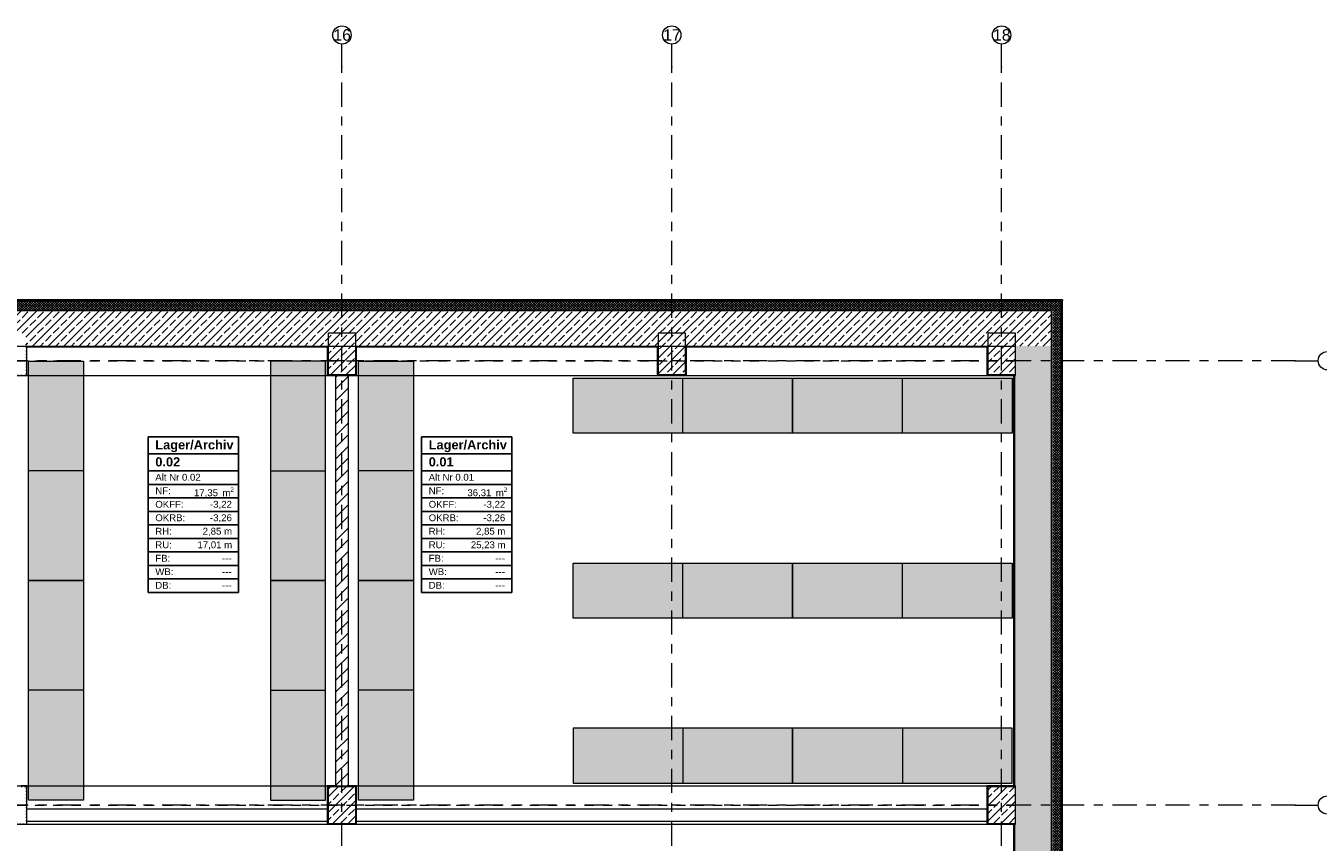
# Model space of a CAD drawing. Header units: metres. Extents: x -3.6 to 84.5, y -11 to 16.8.
# Tile 32 of 34: x 51.1 to 65.2, y 7.9 to 16.8. Entities that reach past the tile are written whole.
import ezdxf

# ---------------------------------------------------------------- set-up
doc = ezdxf.new("R2010")
doc.units = ezdxf.units.M
doc.header["$MEASUREMENT"] = 0
for name, pattern in [('Achse', [0.2, 0.1, -0.05, 0, -0.05]), ('Strichlinie doppelt', [0.546806, 0.264583, -0.105833, 0.070556, -0.105833]), ('Wipeout_Contour', [1, 0, -1])]:
    doc.linetypes.add(name, pattern=pattern)
for name, color, linetype in [('401 - Zone.Raum_ Raumbegrenzung_ Whg.', 7, 'Continuous'), ('451 - Universal.Achsen Raster', 7, 'Continuous'), ('604 - Struktur.Wand Aussen', 7, 'Continuous'), ('605 - Struktur.Wand Innen', 7, 'Continuous'), ('607 - Struktur.Stütze', 7, 'Continuous'), ('608 - Struktur.Träger', 7, 'Continuous'), ('701 - Einrichtung.Möbel', 7, 'Continuous')]:
    doc.layers.add(name, color=color, linetype=linetype)
doc.styles.add('ERSTELLTER_STIL_1', font='txt')
doc.styles.add('ERSTELLTER_STIL_2', font='txt')
pattern_1 = [(0, (0, 0), (0, 0.08660254), [0, -0.05]), (0, (0.025, 0.0433), (0, 0.08660254), [0, -0.05])]
pattern_2 = [(225, (0, 0), (-0.0141421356, 0.0141421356), []), (315, (0, 0), (0.0141421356, 0.0141421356), [])]
pattern_3 = [(45, (0, 0), (-0.01767767, 0.01767767), [0, -0.025])]
pattern_4 = [(45, (0, 0), (-0.08485281, 0.08485281), []), (45, (-0.04243, 0.04243), (-0.08485281, 0.08485281), [0.09, -0.03])]

msp = doc.modelspace()

# ---------------------------------------------------------------- hatches: boundary and pattern name
at = {"layer": '604 - Struktur.Wand Aussen', "linetype": 'Continuous', "lineweight": 0, "true_color": 0x000000}
h = msp.add_hatch(dxfattribs=at)
h.set_pattern_fill('Verputz_0001', color=18, style=0, pattern_type=2)
h.set_pattern_definition(pattern_1)
h.paths.add_polyline_path([(62.385, 13.815), (50.93, 13.815), (50.93, 13.805), (62.385, 13.805), (62.385, 13.805)])
h = msp.add_hatch(dxfattribs=at)
h.set_pattern_fill('Dämmung__hart_2_0001', color=18, style=0, pattern_type=2)
h.set_pattern_definition(pattern_2)
h.paths.add_polyline_path([(62.285, 13.805), (50.93, 13.805), (50.93, 13.705), (62.281, 13.705), (62.285, 13.709)])
h = msp.add_hatch(dxfattribs=at)
h.set_pattern_fill('Beton__Stahlbeton_0001', color=18, style=0, pattern_type=2)
h.set_pattern_definition(pattern_4)
h.paths.add_polyline_path([(50.93, 13.695), (50.93, 13.45), (51.08, 13.45), (51.08, 13.31), (54.38, 13.31), (54.38, 13.45), (54.68, 13.45), (54.68, 13.31), (57.98, 13.31), (57.98, 13.45), (58.28, 13.45), (58.28, 13.31), (61.58, 13.31), (61.58, 13.45), (61.87, 13.45), (61.87, 13.695)])
h = msp.add_hatch(dxfattribs=at)
h.set_pattern_fill('Beton__Stahlbeton_0001', color=18, style=0, pattern_type=2)
h.set_pattern_definition(pattern_4)
h.paths.add_polyline_path([(61.87, 13.695), (61.87, 13.45), (61.88, 13.45), (61.88, 13.319), (62.27, 13.695)])
h = msp.add_hatch(dxfattribs=at)
h.set_pattern_fill('Beton__Stahlbeton_0001', color=18, style=0, pattern_type=2)
h.set_pattern_definition(pattern_4)
h.paths.add_polyline_path([(62.27, 13.695), (61.88, 13.319), (61.88, 13.31), (62.275, 13.31), (62.275, 13.695)])
h = msp.add_hatch(dxfattribs=at)
h.set_pattern_fill('Dämmung__hart_2_0001', color=18, style=0, pattern_type=2)
h.set_pattern_definition(pattern_2)
h.paths.add_polyline_path([(62.285, 13.705), (62.285, 13.709), (62.281, 13.705)])
h = msp.add_hatch(dxfattribs=at)
h.set_pattern_fill('Dämmung__hart_2_0001', color=18, style=0, pattern_type=2)
h.set_pattern_definition(pattern_2)
h.paths.add_polyline_path([(62.385, 13.805), (62.285, 13.709), (62.285, 13.705), (62.385, 13.705), (62.385, 13.805)])
h = msp.add_hatch(dxfattribs=at)
h.set_pattern_fill('Dämmung__hart_2_0001', color=18, style=0, pattern_type=2)
h.set_pattern_definition(pattern_2)
h.paths.add_polyline_path([(62.285, 13.709), (62.385, 13.805), (62.285, 13.805)])
h = msp.add_hatch(dxfattribs=at)
h.set_pattern_fill('Dämmung__hart_2_0001', color=18, style=0, pattern_type=2)
h.set_pattern_definition([(135, (0, 0), (0.0141421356, 0.0141421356), []), (225, (0, 0), (-0.0141421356, 0.0141421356), [])])
h.paths.add_polyline_path([(62.285, 13.705), (62.285, -0.005), (62.385, -0.005), (62.385, 13.705)])
h = msp.add_hatch(dxfattribs=at)
h.set_pattern_fill('Verputz_0001', color=18, style=0, pattern_type=2)
h.set_pattern_definition(pattern_1)
h.paths.add_polyline_path([(62.385, 13.805), (62.385, 13.805), (62.395, 13.805), (62.395, 13.815)])
h = msp.add_hatch(dxfattribs=at)
h.set_pattern_fill('Verputz_0001', color=18, style=0, pattern_type=2)
h.set_pattern_definition(pattern_1)
h.paths.add_polyline_path([(62.385, 13.815), (62.385, 13.805), (62.395, 13.815)])
h = msp.add_hatch(dxfattribs=at)
h.set_pattern_fill('Verputz_0001', color=18, style=0, pattern_type=2)
h.set_pattern_definition(pattern_1)
h.paths.add_polyline_path([(62.385, 13.805), (62.385, 13.805), (62.385, 13.805)])
h = msp.add_hatch(dxfattribs=at)
h.set_pattern_fill('Verputz_0001', color=18, style=0, pattern_type=2)
h.set_pattern_definition(pattern_1)
h.paths.add_polyline_path([(62.385, 13.805), (62.385, -0.105), (62.395, -0.105), (62.395, 13.805)])
h = msp.add_hatch(dxfattribs=at)
h.set_pattern_fill('Gips_0001', color=18, style=0, pattern_type=2)
h.set_pattern_definition(pattern_3)
h.paths.add_polyline_path([(51.09, 13.3), (54.37, 13.3), (54.37, 13.31), (51.09, 13.31)])
h = msp.add_hatch(dxfattribs=at)
h.set_pattern_fill('Gips_0001', color=18, style=0, pattern_type=2)
h.set_pattern_definition(pattern_3)
h.paths.add_polyline_path([(54.69, 13.31), (54.69, 13.3), (57.97, 13.3), (57.97, 13.31)])
h = msp.add_hatch(dxfattribs=at)
h.set_pattern_fill('Gips_0001', color=18, style=0, pattern_type=2)
h.set_pattern_definition(pattern_3)
h.paths.add_polyline_path([(58.29, 13.31), (58.29, 13.3), (61.57, 13.3), (61.57, 13.31)])
h = msp.add_hatch(dxfattribs=at)
h.set_pattern_fill('Beton__Stahlbeton_0001', color=18, style=0, pattern_type=2)
h.set_pattern_definition(pattern_4)
h.paths.add_polyline_path([(61.87, 0.7), (61.88, 0.7), (61.88, 0.37), (62.275, 0.37), (62.275, 13.31), (61.88, 13.31), (61.88, 13), (61.87, 13), (61.87, 8.5), (61.88, 8.5), (61.88, 8.1), (61.87, 8.1), (61.87, 6), (61.88, 6), (61.88, 5.2), (61.87, 5.2)])
h = msp.add_hatch(dxfattribs=at)
h.set_pattern_fill('Gips_0001', color=18, style=0, pattern_type=2)
h.set_pattern_definition(pattern_3)
h.paths.add_polyline_path([(61.86, 8.51), (61.87, 8.51), (61.87, 12.99), (61.86, 12.99)])
h = msp.add_hatch(dxfattribs=at)
h.set_pattern_fill('Gips_0001', color=18, style=0, pattern_type=2)
h.set_pattern_definition(pattern_3)
h.paths.add_polyline_path([(61.86, 6.01), (61.87, 6.01), (61.87, 8.09), (61.86, 8.09)])
at = {"layer": '607 - Struktur.Stütze', "linetype": 'Continuous', "lineweight": 0, "true_color": 0x000000}
h = msp.add_hatch(dxfattribs=at)
h.set_pattern_fill('Beton__Stahlbeton_0001', color=18, style=0, pattern_type=2)
h.set_pattern_definition(pattern_4)
h.paths.add_polyline_path([(57.98, 13), (58.28, 13), (58.28, 13.45), (57.98, 13.45)])
h = msp.add_hatch(dxfattribs=at)
h.set_pattern_fill('Beton__Stahlbeton_0001', color=18, style=0, pattern_type=2)
h.set_pattern_definition(pattern_4)
h.paths.add_polyline_path([(61.58, 13), (61.88, 13), (61.88, 13.45), (61.58, 13.45)])
h = msp.add_hatch(dxfattribs=at)
h.set_pattern_fill('Gips_0001', color=18, style=0, pattern_type=2)
h.set_pattern_definition(pattern_3)
h.paths.add_polyline_path([(51, 12.99), (51.09, 12.99), (51.09, 13.3), (51.08, 13.3), (51.08, 13), (51, 13)])
h = msp.add_hatch(dxfattribs=at)
h.set_pattern_fill('Gips_0001', color=18, style=0, pattern_type=2)
h.set_pattern_definition(pattern_3)
h.paths.add_polyline_path([(51.08, 13.3), (51.09, 13.3), (51.09, 13.31), (51.08, 13.31)])
h = msp.add_hatch(dxfattribs=at)
h.set_pattern_fill('Gips_0001', color=18, style=0, pattern_type=2)
h.set_pattern_definition(pattern_3)
h.paths.add_polyline_path([(54.37, 13.3), (54.38, 13.3), (54.38, 13.31), (54.37, 13.31)])
h = msp.add_hatch(dxfattribs=at)
h.set_pattern_fill('Gips_0001', color=18, style=0, pattern_type=2)
h.set_pattern_definition(pattern_3)
h.paths.add_polyline_path([(54.68, 13.3), (54.69, 13.3), (54.69, 13.31), (54.68, 13.31)])
h = msp.add_hatch(dxfattribs=at)
h.set_pattern_fill('Gips_0001', color=18, style=0, pattern_type=2)
h.set_pattern_definition(pattern_3)
h.paths.add_polyline_path([(57.97, 13.3), (57.98, 13.3), (57.98, 13.31), (57.97, 13.31)])
h = msp.add_hatch(dxfattribs=at)
h.set_pattern_fill('Gips_0001', color=18, style=0, pattern_type=2)
h.set_pattern_definition(pattern_3)
h.paths.add_polyline_path([(57.97, 12.99), (58.29, 12.99), (58.29, 13.3), (58.28, 13.3), (58.28, 13), (57.98, 13), (57.98, 13.3), (57.97, 13.3)])
h = msp.add_hatch(dxfattribs=at)
h.set_pattern_fill('Gips_0001', color=18, style=0, pattern_type=2)
h.set_pattern_definition(pattern_3)
h.paths.add_polyline_path([(58.28, 13.3), (58.29, 13.3), (58.29, 13.31), (58.28, 13.31)])
h = msp.add_hatch(dxfattribs=at)
h.set_pattern_fill('Gips_0001', color=18, style=0, pattern_type=2)
h.set_pattern_definition(pattern_3)
h.paths.add_polyline_path([(61.57, 13.3), (61.58, 13.3), (61.58, 13.31), (61.57, 13.31)])
h = msp.add_hatch(dxfattribs=at)
h.set_pattern_fill('Gips_0001', color=18, style=0, pattern_type=2)
h.set_pattern_definition(pattern_3)
h.paths.add_polyline_path([(61.58, 13.3), (61.57, 13.3), (61.57, 12.99), (61.86, 12.99), (61.86, 13), (61.58, 13)])
h = msp.add_hatch(dxfattribs=at)
h.set_pattern_fill('Gips_0001', color=18, style=0, pattern_type=2)
h.set_pattern_definition(pattern_3)
h.paths.add_polyline_path([(61.86, 13), (61.86, 12.99), (61.87, 12.99), (61.87, 13)])
h = msp.add_hatch(dxfattribs=at)
h.set_pattern_fill('Gips_0001', color=18, style=0, pattern_type=2)
h.set_pattern_definition(pattern_3)
h.paths.add_polyline_path([(61.87, 8.51), (61.86, 8.51), (61.86, 8.5), (61.87, 8.5)])
h = msp.add_hatch(dxfattribs=at)
h.set_pattern_fill('Gips_0001', color=18, style=0, pattern_type=2)
h.set_pattern_definition(pattern_3)
h.paths.add_polyline_path([(61.86, 8.09), (61.87, 8.09), (61.87, 8.1), (61.86, 8.1)])
at = {"layer": '701 - Einrichtung.Möbel', "linetype": 'Continuous', "lineweight": 0, "true_color": 0x3a3a3a}
for points in [[(51.71, 13.145), (51.11, 13.145), (51.11, 10.75), (51.71, 10.75)], [(53.75, 13.146), (53.75, 10.75), (54.35, 10.75), (54.35, 13.146)], [(55.31, 13.145), (54.71, 13.145), (54.71, 10.75), (55.31, 10.75)], [(59.449, 12.36), (59.449, 12.96), (57.054, 12.96), (57.054, 12.36)], [(61.845, 12.36), (61.845, 12.96), (59.449, 12.96), (59.449, 12.36)], [(59.449, 10.34), (59.449, 10.94), (57.054, 10.94), (57.054, 10.34)], [(61.845, 10.34), (61.845, 10.94), (59.449, 10.94), (59.449, 10.34)], [(51.71, 10.75), (51.11, 10.75), (51.11, 8.354), (51.71, 8.354)], [(53.75, 10.75), (53.75, 8.354), (54.35, 8.354), (54.35, 10.75)], [(55.31, 10.75), (54.71, 10.75), (54.71, 8.354), (55.31, 8.354)], [(59.449, 9.14), (57.054, 9.14), (57.054, 8.54), (59.449, 8.54)], [(61.845, 9.14), (59.449, 9.14), (59.449, 8.54), (61.845, 8.54)]]:
    msp.add_hatch(color=250, dxfattribs=at).paths.add_polyline_path(points)

# ---------------------------------------------------------------- linework, layer by layer
at = {"layer": '401 - Zone.Raum_ Raumbegrenzung_ Whg.', "color": 7, "linetype": 'Continuous', "lineweight": 9}
for p, q in [((53.402, 12.32), (52.414, 12.32)), ((52.414, 12.32), (52.414, 10.621)), ((52.414, 12.32), (53.402, 12.32)), ((52.414, 12.133), (52.414, 12.32)), ((53.402, 10.621), (53.402, 12.32)), ((53.402, 12.32), (53.402, 12.133)), ((56.386, 12.32), (55.398, 12.32)), ((55.398, 12.32), (55.398, 10.621)), ((55.398, 12.32), (56.386, 12.32)), ((55.398, 12.133), (55.398, 12.32)), ((56.386, 10.621), (56.386, 12.32)), ((56.386, 12.32), (56.386, 12.133)), ((53.402, 12.133), (52.414, 12.133)), ((52.414, 12.133), (53.402, 12.133)), ((52.414, 11.947), (52.414, 12.133)), ((53.402, 12.133), (53.402, 11.947)), ((56.386, 12.133), (55.398, 12.133)), ((55.398, 12.133), (56.386, 12.133)), ((55.398, 11.947), (55.398, 12.133)), ((56.386, 12.133), (56.386, 11.947)), ((53.402, 11.947), (52.414, 11.947)), ((52.414, 11.947), (53.402, 11.947)), ((52.414, 11.799), (52.414, 11.947)), ((53.402, 11.947), (53.402, 11.799)), ((56.386, 11.947), (55.398, 11.947)), ((55.398, 11.947), (56.386, 11.947)), ((55.398, 11.799), (55.398, 11.947)), ((56.386, 11.947), (56.386, 11.799)), ((53.402, 11.799), (52.414, 11.799)), ((52.414, 11.799), (53.402, 11.799)), ((52.414, 11.652), (52.414, 11.799)), ((53.402, 11.799), (53.402, 11.652)), ((56.386, 11.799), (55.398, 11.799)), ((55.398, 11.799), (56.386, 11.799)), ((55.398, 11.652), (55.398, 11.799)), ((56.386, 11.799), (56.386, 11.652)), ((53.402, 11.652), (52.414, 11.652)), ((52.414, 11.652), (53.402, 11.652)), ((52.414, 11.505), (52.414, 11.652)), ((53.402, 11.652), (53.402, 11.505)), ((56.386, 11.652), (55.398, 11.652)), ((55.398, 11.652), (56.386, 11.652)), ((55.398, 11.505), (55.398, 11.652)), ((56.386, 11.652), (56.386, 11.505)), ((53.402, 11.505), (52.414, 11.505)), ((52.414, 11.505), (53.402, 11.505)), ((52.414, 11.357), (52.414, 11.505)), ((53.402, 11.505), (53.402, 11.357)), ((56.386, 11.505), (55.398, 11.505)), ((55.398, 11.505), (56.386, 11.505)), ((55.398, 11.357), (55.398, 11.505)), ((56.386, 11.505), (56.386, 11.357)), ((53.402, 11.357), (52.414, 11.357)), ((52.414, 11.357), (53.402, 11.357)), ((52.414, 11.21), (52.414, 11.357)), ((53.402, 11.357), (53.402, 11.21)), ((56.386, 11.357), (55.398, 11.357)), ((55.398, 11.357), (56.386, 11.357)), ((55.398, 11.21), (55.398, 11.357)), ((56.386, 11.357), (56.386, 11.21)), ((53.402, 11.21), (52.414, 11.21)), ((52.414, 11.21), (53.402, 11.21)), ((52.414, 11.063), (52.414, 11.21)), ((53.402, 11.21), (53.402, 11.063)), ((56.386, 11.21), (55.398, 11.21)), ((55.398, 11.21), (56.386, 11.21)), ((55.398, 11.063), (55.398, 11.21)), ((56.386, 11.21), (56.386, 11.063)), ((53.402, 11.063), (52.414, 11.063)), ((52.414, 11.063), (53.402, 11.063)), ((52.414, 10.916), (52.414, 11.063)), ((53.402, 11.063), (53.402, 10.916)), ((56.386, 11.063), (55.398, 11.063)), ((55.398, 11.063), (56.386, 11.063)), ((55.398, 10.916), (55.398, 11.063)), ((56.386, 11.063), (56.386, 10.916)), ((53.402, 10.916), (52.414, 10.916)), ((52.414, 10.916), (53.402, 10.916)), ((52.414, 10.768), (52.414, 10.916)), ((53.402, 10.916), (53.402, 10.768)), ((56.386, 10.916), (55.398, 10.916)), ((55.398, 10.916), (56.386, 10.916)), ((55.398, 10.768), (55.398, 10.916)), ((56.386, 10.916), (56.386, 10.768)), ((53.402, 10.768), (52.414, 10.768)), ((52.414, 10.768), (53.402, 10.768)), ((52.414, 10.621), (52.414, 10.768)), ((53.402, 10.768), (53.402, 10.621)), ((56.386, 10.768), (55.398, 10.768)), ((55.398, 10.768), (56.386, 10.768)), ((55.398, 10.621), (55.398, 10.768)), ((56.386, 10.768), (56.386, 10.621)), ((52.414, 10.621), (53.402, 10.621)), ((53.402, 10.621), (52.414, 10.621)), ((55.398, 10.621), (56.386, 10.621)), ((56.386, 10.621), (55.398, 10.621))]:
    msp.add_line(p, q, dxfattribs=at)
at = {"layer": '451 - Universal.Achsen Raster', "color": 160, "linetype": 'Strichlinie doppelt', "lineweight": 9, "true_color": 0x3232ff}
for p, q in [((54.53, 16.355), (54.53, 16.605)), ((58.13, 16.355), (58.13, 16.605)), ((61.73, 16.355), (61.73, 16.605)), ((61.73, -10.585), (61.73, 16.355)), ((64.935, 13.15), (-3.175, 13.15)), ((64.935, 13.15), (65.185, 13.15)), ((64.935, 8.3), (65.185, 8.3))]:
    msp.add_line(p, q, dxfattribs=at)
at = {"layer": '451 - Universal.Achsen Raster', "color": 160, "linetype": 'Continuous', "lineweight": 9, "true_color": 0x3232ff}
for centre in [(54.53, 16.705), (58.13, 16.705), (61.73, 16.705), (65.285, 13.15), (65.285, 8.3)]:
    msp.add_circle(centre, 0.1, dxfattribs=at)
at = {"layer": '451 - Universal.Achsen Raster', "color": 160, "linetype": 'Strichlinie doppelt', "lineweight": 9, "true_color": 0x3232ff}
for p in [(54.53, 16.355), (54.53, 16.355), (58.13, 16.355), (58.13, 16.355), (61.73, 16.355), (61.73, 16.355), (64.935, 13.15), (64.935, 13.15), (64.935, 8.3), (64.935, 8.3)]:
    msp.add_point(p, dxfattribs=at)
at = {"layer": '604 - Struktur.Wand Aussen', "color": 7, "linetype": 'Continuous', "lineweight": 13}
for p, q in [((62.285, 13.805), (50.93, 13.805)), ((62.385, 13.805), (62.285, 13.805)), ((62.385, 13.705), (62.385, 13.805)), ((62.385, 13.805), (62.385, 13.805)), ((62.385, 13.705), (62.385, 13.805)), ((62.385, -0.005), (62.385, 13.705))]:
    msp.add_line(p, q, dxfattribs=at)
at = {"layer": '604 - Struktur.Wand Aussen', "color": 7, "linetype": 'Continuous', "lineweight": 18}
for p, q in [((61.87, 13.695), (50.93, 13.695)), ((62.27, 13.695), (61.87, 13.695)), ((62.27, 13.695), (61.87, 13.695)), ((62.275, 13.695), (62.27, 13.695)), ((62.275, 13.695), (62.27, 13.695)), ((62.275, 13.31), (62.275, 13.695)), ((51.08, 13.31), (54.38, 13.31)), ((54.68, 13.31), (57.98, 13.31)), ((58.28, 13.31), (61.58, 13.31)), ((62.275, 0.37), (62.275, 13.31)), ((61.87, 13), (61.87, 8.5)), ((61.87, 8.1), (61.87, 6))]:
    msp.add_line(p, q, dxfattribs=at)
at = {"layer": '604 - Struktur.Wand Aussen', "color": 7, "linetype": 'Continuous', "lineweight": 13, "flags": 128}
for points in [[(62.395, 13.815), (50.93, 13.815)], [(62.395, 13.815), (62.395, 13.805)], [(62.395, -0.115), (62.395, 13.805)], [(51.09, 13.3), (54.37, 13.3)], [(54.69, 13.3), (57.97, 13.3)], [(58.29, 13.3), (61.57, 13.3)], [(61.86, 12.99), (61.86, 8.51)], [(61.86, 8.09), (61.86, 6.01)]]:
    msp.add_lwpolyline(points, dxfattribs=at)
at = {"layer": '607 - Struktur.Stütze', "color": 7, "linetype": 'Continuous', "lineweight": 13, "flags": 128}
for points in [[(57.98, 13), (58.28, 13), (58.28, 13.45), (57.98, 13.45)], [(61.58, 13), (61.88, 13), (61.88, 13.45), (61.58, 13.45)]]:
    msp.add_lwpolyline(points, close=True, dxfattribs=at)
at = {"layer": '607 - Struktur.Stütze', "color": 7, "linetype": 'Continuous', "lineweight": 5, "flags": 128}
for points in [[(51, 12.99), (51.09, 12.99), (51.09, 13.3)], [(57.97, 13.3), (57.97, 12.99), (58.29, 12.99), (58.29, 13.3)], [(61.57, 13.3), (61.57, 12.99), (61.86, 12.99)]]:
    msp.add_lwpolyline(points, dxfattribs=at)
at = {"layer": '608 - Struktur.Träger', "color": 7, "linetype": 'Continuous', "lineweight": 13}
for p, q in [((50.78, 13.31), (61.88, 13.31)), ((61.88, 12.99), (61.88, 13.31)), ((61.88, 8.09), (61.88, 8.51))]:
    msp.add_line(p, q, dxfattribs=at)
at = {"layer": '608 - Struktur.Träger', "color": 7, "linetype": 'Achse', "lineweight": 9}
msp.add_line((50.78, 13.15), (61.88, 13.15), dxfattribs=at)
at = {"layer": '701 - Einrichtung.Möbel', "color": 7, "linetype": 'Continuous', "lineweight": 5, "true_color": 0xebebeb}
for p, q in [((58.252, 12.36), (58.252, 12.96)), ((60.647, 12.36), (60.647, 12.96)), ((51.71, 11.947), (51.11, 11.947)), ((53.75, 11.948), (54.35, 11.948)), ((55.31, 11.947), (54.71, 11.947)), ((58.252, 10.34), (58.252, 10.94)), ((60.647, 10.34), (60.647, 10.94)), ((51.71, 9.552), (51.11, 9.552)), ((53.75, 9.552), (54.35, 9.552)), ((55.31, 9.552), (54.71, 9.552)), ((58.252, 9.14), (58.252, 8.54)), ((60.647, 9.14), (60.647, 8.54))]:
    msp.add_line(p, q, dxfattribs=at)
at = {"layer": '701 - Einrichtung.Möbel', "color": 7, "linetype": 'Continuous', "lineweight": 5, "true_color": 0xebebeb, "flags": 128}
for points in [[(51.71, 13.145), (51.71, 10.75), (51.11, 10.75), (51.11, 13.145)], [(53.75, 13.146), (53.75, 10.75), (54.35, 10.75), (54.35, 13.146)], [(55.31, 13.145), (55.31, 10.75), (54.71, 10.75), (54.71, 13.145)], [(59.449, 12.36), (57.054, 12.36), (57.054, 12.96), (59.449, 12.96)], [(61.845, 12.36), (59.449, 12.36), (59.449, 12.96), (61.845, 12.96)], [(59.449, 10.34), (57.054, 10.34), (57.054, 10.94), (59.449, 10.94)], [(61.845, 10.34), (59.449, 10.34), (59.449, 10.94), (61.845, 10.94)], [(51.71, 10.75), (51.71, 8.354), (51.11, 8.354), (51.11, 10.75)], [(53.75, 10.75), (53.75, 8.354), (54.35, 8.354), (54.35, 10.75)], [(55.31, 10.75), (55.31, 8.354), (54.71, 8.354), (54.71, 10.75)], [(59.449, 9.14), (57.054, 9.14), (57.054, 8.54), (59.449, 8.54)], [(61.845, 9.14), (59.449, 9.14), (59.449, 8.54), (61.845, 8.54)]]:
    msp.add_lwpolyline(points, close=True, dxfattribs=at)

# ---------------------------------------------------------------- texts
at = {"layer": '401 - Zone.Raum_ Raumbegrenzung_ Whg.', "color": 7, "lineweight": 9, "attachment_point": 1}
for s, insert, char_height, style in [('\\A1;{\\pqj;\\pt0;\\fArial|b1|i0|c0|p38;Lager/Archiv}', (52.493, 12.282), 0.1, 'ERSTELLTER_STIL_1'), ('\\A1;{\\pqj;\\pt0;\\fArial|b1|i0|c0|p38;}', (53.324, 12.305), 0.1, 'ERSTELLTER_STIL_1'), ('\\A1;{\\pqj;\\pt0;\\fArial|b1|i0|c0|p38;Lager/Archiv}', (55.477, 12.282), 0.1, 'ERSTELLTER_STIL_1'), ('\\A1;{\\pqj;\\pt0;\\fArial|b1|i0|c0|p38;}', (56.308, 12.305), 0.1, 'ERSTELLTER_STIL_1'), ('\\A1;{\\pql;\\pt0;\\fArial|b1|i0|c0|p38;0.02}', (52.493, 12.096), 0.1, 'ERSTELLTER_STIL_1'), ('\\A1;{\\pqj;\\pt0;\\fArial|b1|i0|c0|p38;}', (53.324, 12.119), 0.1, 'ERSTELLTER_STIL_1'), ('\\A1;{\\pql;\\pt0;\\fArial|b1|i0|c0|p38;0.01}', (55.477, 12.096), 0.1, 'ERSTELLTER_STIL_1'), ('\\A1;{\\pqj;\\pt0;\\fArial|b1|i0|c0|p38;}', (56.308, 12.119), 0.1, 'ERSTELLTER_STIL_1'), ('\\A1;{\\pqj;\\pt0;\\fArial|b0|i0|c0|p38;Alt Nr 0.02}', (52.493, 11.915), 0.075, 'ERSTELLTER_STIL_2'), ('\\A1;{\\pqj;\\pt0;\\fArial|b0|i0|c0|p38;}', (53.324, 11.932), 0.075, 'ERSTELLTER_STIL_2'), ('\\A1;{\\pqj;\\pt0;\\fArial|b0|i0|c0|p38;Alt Nr 0.01}', (55.477, 11.915), 0.075, 'ERSTELLTER_STIL_2'), ('\\A1;{\\pqj;\\pt0;\\fArial|b0|i0|c0|p38;}', (56.308, 11.932), 0.075, 'ERSTELLTER_STIL_2'), ('\\A1;{\\pqj;\\pt0;\\fArial|b0|i0|c0|p38;NF: }', (52.493, 11.768), 0.075, 'ERSTELLTER_STIL_2'), ('\\A1;{\\pqj;\\pt0;\\fArial|b0|i0|c0|p38;NF: }', (55.477, 11.768), 0.075, 'ERSTELLTER_STIL_2'), ('\\A1;{\\pqj;\\pt0;\\fArial|b0|i0|c0|p38;OKFF: }', (52.493, 11.62), 0.075, 'ERSTELLTER_STIL_2'), ('\\A1;{\\pql;\\pt0,0.05;\\fArial|b0|i0|c0|p38;17,35\\fArial|b0|i0|c0|p38;\\A1{\\H.66x;\\S^  ;}\\fArial|b0|i0|c0|p38; m\\fArial|b0|i0|c0|p38;\\A1{\\H.66x;\\S2^  ;}}', (52.915, 11.768), 0.075, 'ERSTELLTER_STIL_2'), ('\\A1;{\\pqj;\\pt0;\\fArial|b0|i0|c0|p38;-3,22}', (53.09, 11.62), 0.075, 'ERSTELLTER_STIL_2'), ('\\A1;{\\pqj;\\pt0;\\fArial|b0|i0|c0|p38;OKFF: }', (55.477, 11.62), 0.075, 'ERSTELLTER_STIL_2'), ('\\A1;{\\pql;\\pt0,0.05;\\fArial|b0|i0|c0|p38;36,31\\fArial|b0|i0|c0|p38;\\A1{\\H.66x;\\S^  ;}\\fArial|b0|i0|c0|p38; m\\fArial|b0|i0|c0|p38;\\A1{\\H.66x;\\S2^  ;}}', (55.899, 11.768), 0.075, 'ERSTELLTER_STIL_2'), ('\\A1;{\\pqj;\\pt0;\\fArial|b0|i0|c0|p38;-3,22}', (56.074, 11.62), 0.075, 'ERSTELLTER_STIL_2'), ('\\A1;{\\pqj;\\pt0;\\fArial|b0|i0|c0|p38;OKRB: }', (52.493, 11.473), 0.075, 'ERSTELLTER_STIL_2'), ('\\A1;{\\pqj;\\pt0;\\fArial|b0|i0|c0|p38;-3,26}', (53.09, 11.473), 0.075, 'ERSTELLTER_STIL_2'), ('\\A1;{\\pqj;\\pt0;\\fArial|b0|i0|c0|p38;OKRB: }', (55.477, 11.473), 0.075, 'ERSTELLTER_STIL_2'), ('\\A1;{\\pqj;\\pt0;\\fArial|b0|i0|c0|p38;-3,26}', (56.074, 11.473), 0.075, 'ERSTELLTER_STIL_2'), ('\\A1;{\\pqj;\\pt0;\\fArial|b0|i0|c0|p38;RH: }', (52.493, 11.326), 0.075, 'ERSTELLTER_STIL_2'), ('\\A1;{\\pqj;\\pt0;\\fArial|b0|i0|c0|p38;2,85 m}', (53.01, 11.326), 0.075, 'ERSTELLTER_STIL_2'), ('\\A1;{\\pqj;\\pt0;\\fArial|b0|i0|c0|p38;RH: }', (55.477, 11.326), 0.075, 'ERSTELLTER_STIL_2'), ('\\A1;{\\pqj;\\pt0;\\fArial|b0|i0|c0|p38;2,85 m}', (55.994, 11.326), 0.075, 'ERSTELLTER_STIL_2'), ('\\A1;{\\pqj;\\pt0;\\fArial|b0|i0|c0|p38;RU: }', (52.493, 11.178), 0.075, 'ERSTELLTER_STIL_2'), ('\\A1;{\\pqj;\\pt0;\\fArial|b0|i0|c0|p38;17,01 m}', (52.953, 11.178), 0.075, 'ERSTELLTER_STIL_2'), ('\\A1;{\\pqj;\\pt0;\\fArial|b0|i0|c0|p38;RU: }', (55.477, 11.178), 0.075, 'ERSTELLTER_STIL_2'), ('\\A1;{\\pqj;\\pt0;\\fArial|b0|i0|c0|p38;25,23 m}', (55.937, 11.178), 0.075, 'ERSTELLTER_STIL_2'), ('\\A1;{\\pqj;\\pt0;\\fArial|b0|i0|c0|p38;FB: }', (52.493, 11.031), 0.075, 'ERSTELLTER_STIL_2'), ('\\A1;{\\pqj;\\pt0;\\fArial|b0|i0|c0|p38;FB: }', (55.477, 11.031), 0.075, 'ERSTELLTER_STIL_2'), ('\\A1;{\\pqj;\\pt0;\\fArial|b0|i0|c0|p38;WB: }', (52.493, 10.884), 0.075, 'ERSTELLTER_STIL_2'), ('\\A1;{\\pqj;\\pt0;\\fArial|b0|i0|c0|p38;---}', (53.221, 11.031), 0.075, 'ERSTELLTER_STIL_2'), ('\\A1;{\\pqj;\\pt0;\\fArial|b0|i0|c0|p38;WB: }', (55.477, 10.884), 0.075, 'ERSTELLTER_STIL_2'), ('\\A1;{\\pqj;\\pt0;\\fArial|b0|i0|c0|p38;---}', (56.205, 11.031), 0.075, 'ERSTELLTER_STIL_2'), ('\\A1;{\\pqj;\\pt0;\\fArial|b0|i0|c0|p38;DB: }', (52.493, 10.736), 0.075, 'ERSTELLTER_STIL_2'), ('\\A1;{\\pqj;\\pt0;\\fArial|b0|i0|c0|p38;---}', (53.221, 10.884), 0.075, 'ERSTELLTER_STIL_2'), ('\\A1;{\\pqj;\\pt0;\\fArial|b0|i0|c0|p38;DB: }', (55.477, 10.736), 0.075, 'ERSTELLTER_STIL_2'), ('\\A1;{\\pqj;\\pt0;\\fArial|b0|i0|c0|p38;---}', (56.205, 10.884), 0.075, 'ERSTELLTER_STIL_2'), ('\\A1;{\\pqj;\\pt0;\\fArial|b0|i0|c0|p38;---}', (53.221, 10.736), 0.075, 'ERSTELLTER_STIL_2'), ('\\A1;{\\pqj;\\pt0;\\fArial|b0|i0|c0|p38;---}', (56.205, 10.736), 0.075, 'ERSTELLTER_STIL_2')]:
    msp.add_mtext(s, dxfattribs=dict(at, insert=insert, char_height=char_height, style=style))
at = {"layer": '451 - Universal.Achsen Raster', "color": 160, "lineweight": 9, "true_color": 0x3232ff, "char_height": 0.125, "attachment_point": 1, "style": 'ERSTELLTER_STIL_2'}
for s, insert in [('\\A1;{\\pql;\\pt0;\\fArial|b0|i0|c0|p38;16}', (54.435, 16.768)), ('\\A1;{\\pql;\\pt0;\\fArial|b0|i0|c0|p38;17}', (58.035, 16.768)), ('\\A1;{\\pql;\\pt0;\\fArial|b0|i0|c0|p38;18}', (61.635, 16.768))]:
    msp.add_mtext(s, dxfattribs=dict(at, insert=insert))

# ---------------------------------------------------------------- wipeouts: each hides what was drawn before it
at = {"color": 254, "linetype": 'Wipeout_Contour', "lineweight": 0, "ltscale": 222.486533}
msp.add_wipeout([(54.6, 8.5), (54.6, 13), (54.46, 13), (54.46, 8.5)], dxfattribs=at).dxf.layer = '605 - Struktur.Wand Innen'
at = {"color": 254, "linetype": 'Wipeout_Contour', "lineweight": 0, "ltscale": 213.451139}
msp.add_wipeout([(51.09, 8.125), (54.37, 8.125), (54.37, 8.255), (51.09, 8.255)], dxfattribs=at).dxf.layer = '605 - Struktur.Wand Innen'
at = {"color": 254, "linetype": 'Wipeout_Contour', "lineweight": 0, "ltscale": 234.816421}
msp.add_wipeout([(54.69, 8.125), (61.57, 8.125), (61.57, 8.255), (54.69, 8.255)], dxfattribs=at).dxf.layer = '605 - Struktur.Wand Innen'

# ---------------------------------------------------------------- next in the draw order: hatches: boundary and pattern name
at = {"layer": '605 - Struktur.Wand Innen', "linetype": 'Continuous', "lineweight": 0, "true_color": 0x000000}
h = msp.add_hatch(dxfattribs=at)
h.set_pattern_fill('MW_Ziegel_0001', color=18, style=0, pattern_type=2)
h.set_pattern_definition([(45, (0, 0), (-0.06363961, 0.06363961), [])])
h.paths.add_polyline_path([(54.6, 8.5), (54.6, 13), (54.46, 13), (54.46, 8.5)])
at = {"layer": '607 - Struktur.Stütze', "linetype": 'Continuous', "lineweight": 0, "true_color": 0x000000}
h = msp.add_hatch(dxfattribs=at)
h.set_pattern_fill('Beton__Stahlbeton_0001', color=18, style=0, pattern_type=2)
h.set_pattern_definition(pattern_4)
h.paths.add_polyline_path([(54.38, 13), (54.68, 13), (54.68, 13.45), (54.38, 13.45)])
h = msp.add_hatch(dxfattribs=at)
h.set_pattern_fill('Gips_0001', color=18, style=0, pattern_type=2)
h.set_pattern_definition(pattern_3)
h.paths.add_polyline_path([(54.38, 13.3), (54.37, 13.3), (54.37, 12.99), (54.46, 12.99), (54.46, 13), (54.38, 13)])
h = msp.add_hatch(dxfattribs=at)
h.set_pattern_fill('Gips_0001', color=18, style=0, pattern_type=2)
h.set_pattern_definition(pattern_3)
h.paths.add_polyline_path([(54.6, 12.99), (54.69, 12.99), (54.69, 13.3), (54.68, 13.3), (54.68, 13), (54.6, 13)])
h = msp.add_hatch(dxfattribs=at)
h.set_pattern_fill('Gips_0001', color=18, style=0, pattern_type=2)
h.set_pattern_definition(pattern_3)
h.paths.add_polyline_path([(50.77, 8.09), (51.09, 8.09), (51.09, 8.51), (51.025, 8.51), (51.025, 8.5), (51.08, 8.5), (51.08, 8.1), (50.78, 8.1), (50.78, 8.5), (50.84, 8.5), (50.84, 8.51), (50.77, 8.51)])
h = msp.add_hatch(dxfattribs=at)
h.set_pattern_fill('Gips_0001', color=18, style=0, pattern_type=2)
h.set_pattern_definition(pattern_3)
h.paths.add_polyline_path([(54.37, 8.51), (54.37, 8.09), (54.69, 8.09), (54.69, 8.51), (54.6, 8.51), (54.6, 8.5), (54.68, 8.5), (54.68, 8.1), (54.38, 8.1), (54.38, 8.5), (54.46, 8.5), (54.46, 8.51)])
h = msp.add_hatch(dxfattribs=at)
h.set_pattern_fill('Beton__Stahlbeton_0001', color=18, style=0, pattern_type=2)
h.set_pattern_definition(pattern_4)
h.paths.add_polyline_path([(54.38, 8.1), (54.68, 8.1), (54.68, 8.5), (54.38, 8.5)])
h = msp.add_hatch(dxfattribs=at)
h.set_pattern_fill('Gips_0001', color=18, style=0, pattern_type=2)
h.set_pattern_definition(pattern_3)
h.paths.add_polyline_path([(61.86, 8.51), (61.57, 8.51), (61.57, 8.09), (61.86, 8.09), (61.86, 8.1), (61.58, 8.1), (61.58, 8.5), (61.86, 8.5)])
h = msp.add_hatch(dxfattribs=at)
h.set_pattern_fill('Beton__Stahlbeton_0001', color=18, style=0, pattern_type=2)
h.set_pattern_definition(pattern_4)
h.paths.add_polyline_path([(61.58, 8.1), (61.88, 8.1), (61.88, 8.5), (61.58, 8.5)])

# ---------------------------------------------------------------- next in the draw order: linework, layer by layer
at = {"layer": '451 - Universal.Achsen Raster', "color": 160, "linetype": 'Strichlinie doppelt', "lineweight": 9, "true_color": 0x3232ff}
for p, q in [((54.53, -10.585), (54.53, 16.355)), ((58.13, -10.585), (58.13, 16.355)), ((64.935, 8.3), (-3.175, 8.3))]:
    msp.add_line(p, q, dxfattribs=at)
at = {"layer": '605 - Struktur.Wand Innen', "color": 7, "linetype": 'Continuous', "lineweight": 18, "flags": 128}
for points in [[(54.46, 13), (54.46, 8.5)], [(54.6, 8.5), (54.6, 13)]]:
    msp.add_lwpolyline(points, dxfattribs=at)
at = {"layer": '605 - Struktur.Wand Innen', "color": 7, "linetype": 'Continuous', "lineweight": 13, "flags": 128}
for points in [[(54.37, 8.255), (51.09, 8.255)], [(61.57, 8.255), (54.69, 8.255)], [(51.09, 8.125), (54.37, 8.125)], [(54.69, 8.125), (61.57, 8.125)]]:
    msp.add_lwpolyline(points, dxfattribs=at)
at = {"layer": '607 - Struktur.Stütze', "color": 7, "linetype": 'Continuous', "lineweight": 13, "flags": 128}
for points in [[(54.38, 13), (54.68, 13), (54.68, 13.45), (54.38, 13.45)], [(54.38, 8.1), (54.68, 8.1), (54.68, 8.5), (54.38, 8.5)], [(61.58, 8.1), (61.88, 8.1), (61.88, 8.5), (61.58, 8.5)]]:
    msp.add_lwpolyline(points, close=True, dxfattribs=at)
at = {"layer": '607 - Struktur.Stütze', "color": 7, "linetype": 'Continuous', "lineweight": 5, "flags": 128}
for points in [[(54.37, 13.3), (54.37, 12.99), (54.46, 12.99)], [(54.6, 12.99), (54.69, 12.99), (54.69, 13.3)], [(50.84, 8.51), (50.77, 8.51), (50.77, 8.09), (51.09, 8.09), (51.09, 8.51), (51.025, 8.51)], [(54.46, 8.51), (54.37, 8.51), (54.37, 8.09), (54.69, 8.09), (54.69, 8.51), (54.6, 8.51)], [(61.86, 8.51), (61.57, 8.51), (61.57, 8.09), (61.86, 8.09)]]:
    msp.add_lwpolyline(points, dxfattribs=at)
at = {"layer": '608 - Struktur.Träger', "color": 7, "linetype": 'Continuous', "lineweight": 13}
for p, q in [((50.78, 12.99), (61.88, 12.99)), ((0.38, 8.51), (61.88, 8.51)), ((0.38, 8.09), (61.88, 8.09))]:
    msp.add_line(p, q, dxfattribs=at)
at = {"layer": '608 - Struktur.Träger', "color": 7, "linetype": 'Achse', "lineweight": 9}
msp.add_line((0.38, 8.3), (61.88, 8.3), dxfattribs=at)

doc.saveas('drawing.dxf')
